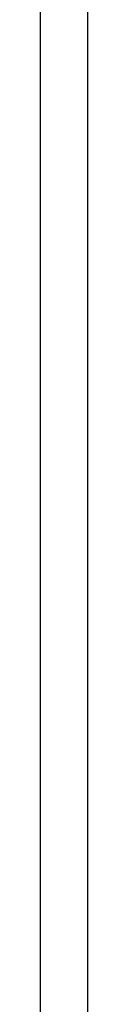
# Model space of a CAD drawing. Header units: millimetres. Extents: x 4480191 to 4481199, y -30324204 to -30323479.
# Tile 202 of 256: x 4480200.0411 to 4480200.0854, y -30323775.5049 to -30323774.5898. Entities that reach past the tile are written whole.
import ezdxf

# ---------------------------------------------------------------- set-up
doc = ezdxf.new("R2010")
doc.units = ezdxf.units.MM
doc.layers.add('EL-Condutos ARC (Teto)', color=150, linetype='Continuous', lineweight=25)

msp = doc.modelspace()

# ---------------------------------------------------------------- linework, layer by layer
at = {"layer": 'EL-Condutos ARC (Teto)'}
for p, q in [((4480200.04109, -30323774.29682), (4480200.04109, -30323774.63708)), ((4480200.0854, -30323774.63708), (4480200.0854, -30323774.29682)), ((4480200.04109, -30323774.63708), (4480200.04109, -30323774.99888)), ((4480200.0854, -30323774.99888), (4480200.0854, -30323774.63708)), ((4480200.04109, -30323774.99888), (4480200.04109, -30323775.38438)), ((4480200.0854, -30323775.38438), (4480200.0854, -30323774.99888)), ((4480200.04109, -30323775.38438), (4480200.04109, -30323775.79581)), ((4480200.0854, -30323775.79581), (4480200.0854, -30323775.38438))]:
    msp.add_line(p, q, dxfattribs=at)

doc.saveas('drawing.dxf')
